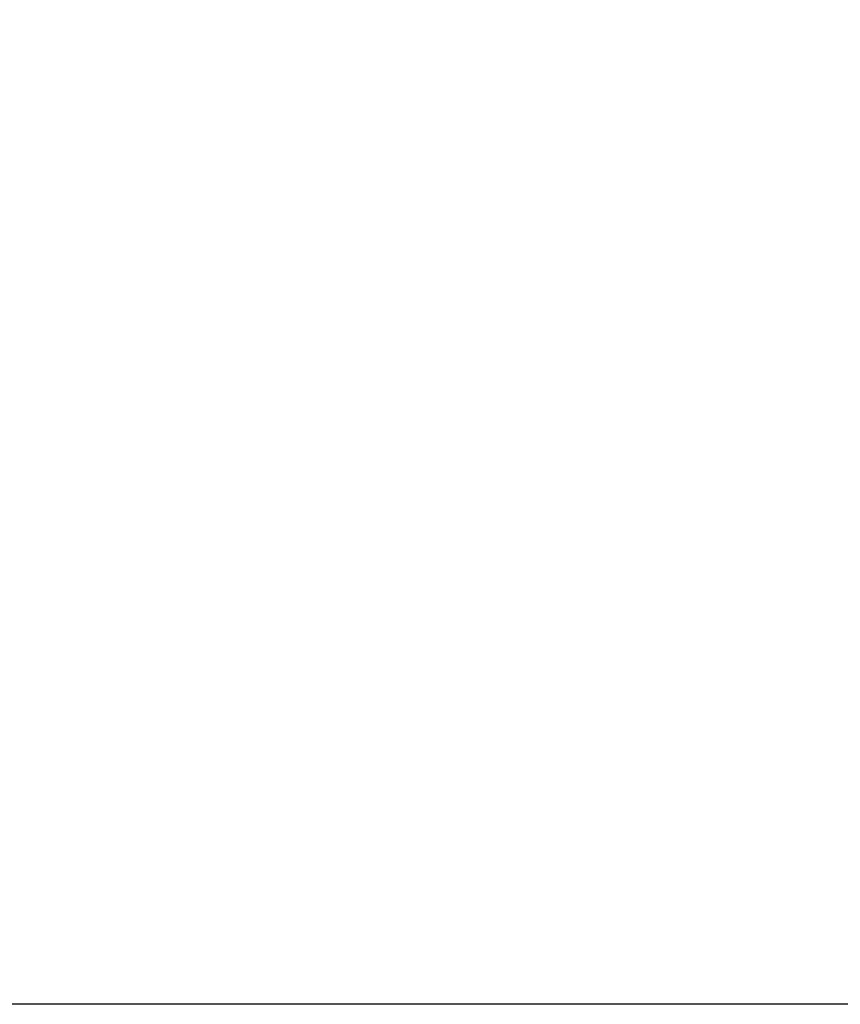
# Model space of a CAD drawing. Header units: millimetres. Extents: x 0 to 594, y 0 to 420.
# Tile 87 of 256: x 483.482 to 483.794, y 249.979 to 250.355. Entities that reach past the tile are written whole.
import ezdxf

# ---------------------------------------------------------------- set-up
doc = ezdxf.new("R2010")
doc.units = ezdxf.units.MM
doc.header["$LTSCALE"] = 32.67
doc.layers.get('0').update_dxf_attribs({"linetype": 'CONTINUOUS'})

msp = doc.modelspace()

# ---------------------------------------------------------------- linework, layer by layer
at = {"color": 7, "linetype": 'CONTINUOUS'}
msp.add_line((488.78718, 249.97915), (481.74347, 249.97915), dxfattribs=at)
for points, knots in [([(489.04482, 249.98051), (489.02678, 249.99198), (488.90195, 250.07042), (488.66299, 250.20904), (488.319, 250.38322), (487.9606, 250.54061), (487.59083, 250.67987), (487.21282, 250.79982), (486.8298, 250.89946), (486.44499, 250.97792), (486.06167, 251.03454), (485.68309, 251.06885), (485.31244, 251.08055), (484.95287, 251.06954), (484.6074, 251.03591), (484.27895, 250.97993), (483.97027, 250.90204), (483.68394, 250.80286), (483.42238, 250.68317), (483.1878, 250.54386), (482.98222, 250.38601), (482.8075, 250.2108), (482.70328, 250.07065), (482.65529, 249.99195), (482.6485, 249.98047)], [0, 0, 0, 0, 0.009236, 0.063695, 0.119305, 0.175765, 0.23276, 0.289966, 0.347055, 0.403701, 0.459586, 0.514406, 0.567874, 0.619731, 0.66975, 0.717744, 0.763575, 0.807164, 0.848502, 0.887662, 0.924809, 0.960211, 0.994242, 1, 1, 1, 1]), ([(485.50446, 250.67676), (485.39896, 250.68225), (485.1733, 250.68833), (484.83184, 250.67788), (484.48637, 250.64425), (484.15792, 250.58826), (483.84923, 250.51038), (483.56291, 250.4112), (483.30135, 250.2915), (483.06676, 250.1522), (482.92323, 250.04199), (482.85595, 249.98232), (482.85303, 249.97971)], [0, 0, 0, 0, 0.112905, 0.241179, 0.364907, 0.483625, 0.596994, 0.704817, 0.807073, 0.90394, 0.995828, 1, 1, 1, 1])]:
    msp.add_open_spline(points, degree=3, knots=knots, dxfattribs=at)

doc.saveas('drawing.dxf')
